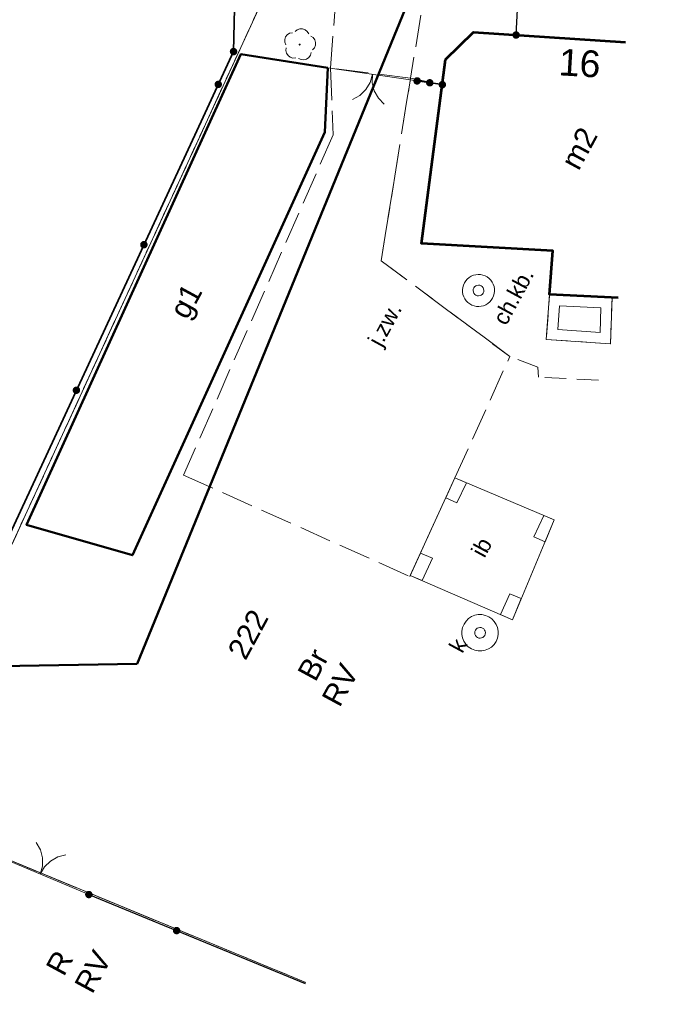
# Model space of a CAD drawing. Extents: x 5491056 to 5491224, y 5912897 to 5913097.
# Tile 11 of 15: x 5491193 to 5491223, y 5913021 to 5913067. Entities that reach past the tile are written whole.
import ezdxf
from ezdxf.enums import TextEntityAlignment as Align

# ---------------------------------------------------------------- set-up
doc = ezdxf.new("R2010")
doc.units = 0
for name, pattern in [('DGN Style 3', [2.568211, 1.834436, -0.733774]), ('PRZER1-1', [1, 0.5, -0.5]), ('PRZER2-1', [1.5, 1, -0.5]), ('PRZER3-1', [2, 1.5, -0.5])]:
    doc.linetypes.add(name, pattern=pattern)
doc.layers.get('0').update_dxf_attribs({"linetype": 'CONTINUOUS'})
for name, color, linetype, lineweight in [('GEPADR_O', 7, 'CONTINUOUS', 18), ('GESBTO', 7, 'CONTINUOUS', 18), ('GESBZO', 7, 'CONTINUOUS', 50), ('GESBZO_O', 7, 'CONTINUOUS', 50), ('GESDZI', 7, 'CONTINUOUS', 18), ('GESDZI_O', 7, 'CONTINUOUS', 18), ('GESIPP', 7, 'CONTINUOUS', 18), ('GESKKL', 82, 'CONTINUOUS', 18), ('GESKKL_O', 82, 'CONTINUOUS', 18), ('GESUZY', 96, 'CONTINUOUS', 18), ('GESUZY_O', 96, 'CONTINUOUS', 18), ('GSLKBR', 7, 'CONTINUOUS', 18), ('GSLKOG', 7, 'CONTINUOUS', 35), ('GSPRDL', 96, 'CONTINUOUS', 18), ('GSSIIN', 7, 'CONTINUOUS', 18), ('GSSIIN_O', 7, 'CONTINUOUS', 18), ('GSSKOA', 7, 'CONTINUOUS', 18), ('GSSKOA_O', 7, 'CONTINUOUS', 18), ('GSSKOD', 7, 'CONTINUOUS', 18), ('GSSKOD_O', 7, 'CONTINUOUS', 18), ('GUPIWZ', 7, 'CONTINUOUS', 18), ('GUPIWZ_O', 7, 'CONTINUOUS', 18), ('GUPWST', 5, 'CONTINUOUS', 18), ('GUSIKP', 7, 'CONTINUOUS', 18), ('Zakres opracowania', 1, 'DGN Style 3', 50)]:
    doc.layers.add(name, color=color, linetype=linetype, lineweight=lineweight)
doc.layers.get('0').off()
doc.styles.add('Arial', font='arial.ttf')

# ---------------------------------------------------------------- blocks, each defined once
blk = doc.blocks.new('D_GSPRDL1')
blk.add_hatch(color=0).paths.add_polyline_path([(0, -0.045), (0.013906, -0.042798), (0.02645, -0.036406), (0.036406, -0.02645), (0.042798, -0.013906), (0.045, 0), (0.042798, 0.013906), (0.036406, 0.02645), (0.02645, 0.036406), (0.013906, 0.042798), (0, 0.045), (-0.013906, 0.042798), (-0.02645, 0.036406), (-0.036406, 0.02645), (-0.042798, 0.013906), (-0.045, 0), (-0.042798, -0.013906), (-0.036406, -0.02645), (-0.02645, -0.036406), (-0.013906, -0.042798)])
at = {"color": 0}
for points in [[(-0.635969, -0.134326), (-0.70458, -0.024001), (-0.731429, 0.103115), (-0.713292, 0.231763), (-0.652348, 0.346501), (-0.55591, 0.433559), (-0.435555, 0.482485)], [(-0.324277, 0.563333), (-0.240553, 0.662679), (-0.127956, 0.727494), (0, 0.75), (0.127956, 0.727494), (0.240553, 0.662679), (0.324277, 0.563333)], [(0.435555, 0.482485), (0.55591, 0.433559), (0.652348, 0.346501), (0.713292, 0.231763), (0.731429, 0.103115), (0.70458, -0.024001), (0.635969, -0.134326)], [(-0.068773, -0.646351), (-0.194901, -0.677512), (-0.324092, -0.663766), (-0.440839, -0.606763), (-0.531129, -0.513345), (-0.584125, -0.394725), (-0.593465, -0.265141)], [(0.593465, -0.265141), (0.584125, -0.394725), (0.531129, -0.513345), (0.440839, -0.606763), (0.324092, -0.663766), (0.194901, -0.677512), (0.068773, -0.646351)]]:
    blk.add_lwpolyline(points, dxfattribs=at)
blk = doc.blocks.new('D_GUPWST1')
at = {"color": 0}
for points in [[(0, 0.75), (0.111782, 0.741623), (0.221066, 0.71668), (0.325413, 0.675727), (0.42249, 0.619679), (0.51013, 0.549789), (0.586374, 0.467617), (0.649519, 0.375), (0.698155, 0.274006), (0.731196, 0.166891), (0.747903, 0.056048), (0.747903, -0.056048), (0.731196, -0.166891), (0.698155, -0.274006), (0.649519, -0.375), (0.586374, -0.467617), (0.51013, -0.549789), (0.42249, -0.619679), (0.325413, -0.675727), (0.221066, -0.71668), (0.111782, -0.741623), (0, -0.75), (-0.111782, -0.741623), (-0.221066, -0.71668), (-0.325413, -0.675727), (-0.42249, -0.619679), (-0.51013, -0.549789), (-0.586374, -0.467617), (-0.649519, -0.375), (-0.698155, -0.274006), (-0.731196, -0.166891), (-0.747903, -0.056048), (-0.747903, 0.056048), (-0.731196, 0.166891), (-0.698155, 0.274006), (-0.649519, 0.375), (-0.586374, 0.467617), (-0.51013, 0.549789), (-0.42249, 0.619679), (-0.325413, 0.675727), (-0.221066, 0.71668), (-0.111782, 0.741623)], [(0, 0.25), (0.064705, 0.241481), (0.125, 0.216506), (0.176777, 0.176777), (0.216506, 0.125), (0.241481, 0.064705), (0.25, 0), (0.241481, -0.064705), (0.216506, -0.125), (0.176777, -0.176777), (0.125, -0.216506), (0.064705, -0.241481), (0, -0.25), (-0.064705, -0.241481), (-0.125, -0.216506), (-0.176777, -0.176777), (-0.216506, -0.125), (-0.241481, -0.064705), (-0.25, 0), (-0.241481, 0.064705), (-0.216506, 0.125), (-0.176777, 0.176777), (-0.125, 0.216506), (-0.064705, 0.241481)]]:
    blk.add_lwpolyline(points, close=True, dxfattribs=at)
blk = doc.blocks.new('D_GUPIWZ1_1')
at = {"color": 0}
blk.add_lwpolyline([(0, 0.25), (0.064705, 0.241481), (0.125, 0.216506), (0.176777, 0.176777), (0.216506, 0.125), (0.241481, 0.064705), (0.25, 0), (0.241481, -0.064705), (0.216506, -0.125), (0.176777, -0.176777), (0.125, -0.216506), (0.064705, -0.241481), (0, -0.25), (-0.064705, -0.241481), (-0.125, -0.216506), (-0.176777, -0.176777), (-0.216506, -0.125), (-0.241481, -0.064705), (-0.25, 0), (-0.241481, 0.064705), (-0.216506, 0.125), (-0.176777, 0.176777), (-0.125, 0.216506), (-0.064705, 0.241481)], close=True, dxfattribs=at)
blk = doc.blocks.new('D_KOLO')
blk.add_hatch(color=0).paths.add_polyline_path([(-0.175, 0), (-0.169037, -0.045293), (-0.151554, -0.0875), (-0.123744, -0.123744), (-0.0875, -0.151554), (-0.045293, -0.169037), (0, -0.175), (0.045293, -0.169037), (0.0875, -0.151554), (0.123744, -0.123744), (0.151554, -0.0875), (0.169037, -0.045293), (0.175, 0), (0.169037, 0.045293), (0.151554, 0.0875), (0.123744, 0.123744), (0.0875, 0.151554), (0.045293, 0.169037), (0, 0.175), (-0.045293, 0.169037), (-0.0875, 0.151554), (-0.123744, 0.123744), (-0.151554, 0.0875), (-0.169037, 0.045293)])
blk = doc.blocks.new('D_GSLKOG1')
blk.add_hatch(color=0).paths.add_polyline_path([(-0.175, 0), (-0.169037, -0.045293), (-0.151554, -0.0875), (-0.123744, -0.123744), (-0.0875, -0.151554), (-0.045293, -0.169037), (0, -0.175), (0.045293, -0.169037), (0.0875, -0.151554), (0.123744, -0.123744), (0.151554, -0.0875), (0.169037, -0.045293), (0.175, 0), (0.169037, 0.045293), (0.151554, 0.0875), (0.123744, 0.123744), (0.0875, 0.151554), (0.045293, 0.169037), (0, 0.175), (-0.045293, 0.169037), (-0.0875, 0.151554), (-0.123744, 0.123744), (-0.151554, 0.0875), (-0.169037, 0.045293)])
blk = doc.blocks.new('D_GSLKBR1')
at = {"color": 0}
for points in [[(1.299038, 0.75), (1.06066, 0.43934), (0.75, 0.200962), (0.388229, 0.051111), (0, 0)], [(0, 0), (0.388229, -0.051111), (0.75, -0.200962), (1.06066, -0.43934), (1.299038, -0.75)]]:
    blk.add_lwpolyline(points, dxfattribs=at)

msp = doc.modelspace()

# ---------------------------------------------------------------- linework, layer by layer
at = {"layer": 'GESBTO', "color": 252, "linetype": 'Continuous', "lineweight": 18, "true_color": 0x939598, "elevation": 10.18}
for points in [[(5491217.47104, 5913053.94497), (5491220.39515, 5913053.80933), (5491220.31386, 5913051.64295), (5491217.31814, 5913051.84553)], [(5491217.93434, 5913053.42294), (5491219.87692, 5913053.33283), (5491219.83353, 5913052.17657), (5491217.85332, 5913052.31048)]]:
    msp.add_lwpolyline(points, close=True, dxfattribs=at)
at = {"layer": 'GESBZO', "color": 252, "linetype": 'Continuous', "lineweight": 53, "true_color": 0x939598, "elevation": 10.18, "flags": 128}
msp.add_lwpolyline([(5491220.67793, 5913053.79831), (5491217.47104, 5913053.94497), (5491217.62006, 5913055.988), (5491211.48033, 5913056.3309), (5491212.61254, 5913064.94265), (5491213.9167, 5913066.2148), (5491221.02535, 5913065.74197)], dxfattribs=at)
at = {"layer": 'GESBZO', "color": 252, "linetype": 'Continuous', "lineweight": 50, "true_color": 0x939598, "elevation": 10.18}
msp.add_lwpolyline([(5491207.10029, 5913064.55329), (5491206.95998, 5913061.54654), (5491197.96995, 5913041.75911), (5491193.02791, 5913043.17641), (5491203.04523, 5913065.19383)], close=True, dxfattribs=at)
at = {"layer": 'GESDZI', "color": 251, "linetype": 'Continuous', "lineweight": 13, "true_color": 0x636466, "elevation": 10.22, "flags": 128}
for points in [[(5491223.46618, 5913072.13911), (5491206.44555, 5913072.84862), (5491205.52135, 5913070.89264), (5491192.32073, 5913042.22895), (5491186.57921, 5913029.83736), (5491206.07595, 5913021.78)], [(5491206.07595, 5913021.78), (5491186.57921, 5913029.83736), (5491192.32073, 5913042.22895), (5491179.52844, 5913042.11311), (5491170.92907, 5913022.80376)]]:
    msp.add_lwpolyline(points, dxfattribs=at)
at = {"layer": 'GESDZI', "color": 251, "linetype": 'Continuous', "lineweight": 18, "true_color": 0x636466, "elevation": 10.22}
msp.add_lwpolyline([(5491202.49702, 5913071.04248), (5491174.41455, 5913072.3929), (5491173.7742, 5913042.11662), (5491179.52844, 5913042.11311), (5491192.32073, 5913042.22895), (5491205.52135, 5913070.89264)], close=True, dxfattribs=at)
at = {"layer": 'GESIPP', "color": 252, "linetype": 'Continuous', "lineweight": 18, "true_color": 0x939598, "elevation": 10.18}
for points in [[(5491213.04448, 5913045.3714), (5491213.58566, 5913045.14282), (5491213.14398, 5913044.20767), (5491212.61976, 5913044.44135)], [(5491217.69478, 5913043.4072), (5491217.26484, 5913042.3831), (5491216.74419, 5913042.62224), (5491217.20998, 5913043.61197)], [(5491210.9627, 5913040.81275), (5491211.44185, 5913041.86199), (5491212.0001, 5913041.62297), (5491211.51049, 5913040.57489)], [(5491215.73551, 5913038.74029), (5491216.15293, 5913039.73458), (5491215.62314, 5913039.95481), (5491215.18492, 5913038.97936)]]:
    msp.add_lwpolyline(points, close=True, dxfattribs=at)
at = {"layer": 'GESKKL', "color": 252, "linetype": 'PRZER3-1', "lineweight": 13, "true_color": 0x939598, "elevation": 10.06}
for points in [[(5491223.46618, 5913072.13911), (5491206.44555, 5913072.84862), (5491205.52135, 5913070.89264), (5491192.32073, 5913042.22895), (5491186.57921, 5913029.83736), (5491206.07595, 5913021.78)], [(5491206.07595, 5913021.78), (5491186.57921, 5913029.83736), (5491182.66523, 5913020.76021)]]:
    msp.add_lwpolyline(points, dxfattribs=at)
at = {"layer": 'GESUZY', "color": 252, "linetype": 'PRZER1-1', "lineweight": 13, "true_color": 0x939598, "elevation": 10.08}
for points in [[(5491223.46618, 5913072.13911), (5491206.44555, 5913072.84862), (5491205.52135, 5913070.89264), (5491192.32073, 5913042.22895), (5491186.57921, 5913029.83736), (5491206.07595, 5913021.78)], [(5491206.07595, 5913021.78), (5491186.57921, 5913029.83736), (5491182.66523, 5913020.76021)]]:
    msp.add_lwpolyline(points, dxfattribs=at)
at = {"layer": 'GESUZY', "color": 252, "linetype": 'PRZER1-1', "lineweight": 18, "true_color": 0x939598, "elevation": 10.08}
msp.add_lwpolyline([(5491202.49702, 5913071.04248), (5491174.41455, 5913072.3929), (5491173.7742, 5913042.11662), (5491179.52844, 5913042.11311), (5491192.32073, 5913042.22895), (5491205.52135, 5913070.89264)], close=True, dxfattribs=at)
at = {"layer": 'GSLKBR', "color": 252, "linetype": 'Continuous', "lineweight": 18, "true_color": 0x939598, "elevation": 10.18}
for points in [[(5491207.10029, 5913064.55329), (5491211.28139, 5913063.9354)], [(5491195.93543, 5913025.89225), (5491191.39609, 5913027.79224)]]:
    msp.add_lwpolyline(points, dxfattribs=at)
at = {"layer": 'GSLKOG', "color": 251, "linetype": 'Continuous', "lineweight": 30, "true_color": 0x636466, "elevation": 10.18, "flags": 128}
for points in [[(5491215.90827, 5913066.08233), (5491216.25026, 5913072.74598), (5491223.49109, 5913072.51779)], [(5491195.93543, 5913025.89225), (5491206.04578, 5913021.73869)]]:
    msp.add_lwpolyline(points, dxfattribs=at)
at = {"layer": 'GSLKOG', "color": 251, "linetype": 'Continuous', "lineweight": 35, "true_color": 0x636466, "elevation": 10.18}
for points in [[(5491202.69954, 5913065.30792), (5491202.82914, 5913070.66899)], [(5491191.39609, 5913027.79224), (5491186.2794, 5913029.9061), (5491201.27213, 5913062.2359), (5491202.69954, 5913065.30792)], [(5491211.28139, 5913063.9354), (5491212.46139, 5913063.76191)]]:
    msp.add_lwpolyline(points, dxfattribs=at)
at = {"layer": 'GSSIIN', "color": 252, "linetype": 'Continuous', "lineweight": 18, "true_color": 0x939598, "elevation": 10.18}
msp.add_lwpolyline([(5491210.9627, 5913040.81275), (5491213.04448, 5913045.3714), (5491217.69478, 5913043.4072), (5491215.73551, 5913038.74029)], close=True, dxfattribs=at)
at = {"layer": 'GSSKOA', "color": 252, "linetype": 'PRZER3-1', "lineweight": 18, "true_color": 0x939598, "elevation": 10.18}
for points in [[(5491205.07491, 5913074.28583), (5491213.34138, 5913074.34193), (5491212.11021, 5913070.95981), (5491210.97223, 5913064.05755), (5491207.22961, 5913064.54004), (5491207.67531, 5913070.27061), (5491207.04952, 5913070.96262)], [(5491207.22961, 5913064.54004), (5491207.35854, 5913061.42142), (5491200.36306, 5913045.50081), (5491210.94453, 5913040.76365), (5491213.04422, 5913045.36977), (5491215.61376, 5913051.05205), (5491209.60119, 5913055.52981), (5491210.97223, 5913064.05755)]]:
    msp.add_lwpolyline(points, close=True, dxfattribs=at)
at = {"layer": 'GSSKOD', "color": 252, "linetype": 'PRZER2-1', "lineweight": 13, "true_color": 0x939598, "elevation": 10.18}
msp.add_lwpolyline([(5491219.75261, 5913049.95075), (5491216.95055, 5913050.07686), (5491216.92623, 5913050.55645), (5491215.61376, 5913051.05205), (5491209.60119, 5913055.52981), (5491210.97223, 5913064.05755), (5491212.46139, 5913063.76191), (5491211.48033, 5913056.3309), (5491217.61945, 5913055.97966), (5491217.31814, 5913051.84553), (5491220.31386, 5913051.64295), (5491220.39515, 5913053.80933), (5491220.67788, 5913053.79676)], dxfattribs=at)
at = {"layer": 'GUSIKP', "color": 252, "linetype": 'Continuous', "lineweight": 18, "true_color": 0x939598, "elevation": 10.14}
msp.add_lwpolyline([(5491214.97245, 5913037.72404, -1), (5491213.47332, 5913038.537, -1)], format="xyb", close=True, dxfattribs=at)
at = {"layer": 'Zakres opracowania', "color": 252, "linetype": 'Continuous', "ltscale": 0.5, "true_color": 0x939598, "flags": 128}
msp.add_lwpolyline([(5491198.2011, 5913036.68182), (5491219.05889, 5913087.67773), (5491167.67323, 5913089.54156), (5491165.22948, 5913036.12117)], close=True, dxfattribs=at)

# ---------------------------------------------------------------- block references
at = {"layer": 'GSLKBR', "color": 252, "linetype": 'Continuous', "lineweight": 18, "true_color": 0x939598}
for p, rotation in [((5491209.19084, 5913064.24434, 10.18), 261.5936551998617), ((5491193.66576, 5913026.84225, 10.18), 67.28773551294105)]:
    msp.add_blockref('D_GSLKBR1', p, dxfattribs=dict(at, rotation=rotation))
at = {"layer": 'GSLKOG', "color": 252, "linetype": 'Continuous', "lineweight": 35, "true_color": 0x939598}
for p, rotation in [((5491215.90827, 5913066.08233, 10.18), 87.06204142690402), ((5491202.69954, 5913065.30792, 10.18), 65.07815716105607), ((5491202.69954, 5913065.30792, 10.18), 88.61514612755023), ((5491211.28139, 5913063.9354, 10.18), 351.6357100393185), ((5491212.46139, 5913063.76191, 10.18), 351.6357100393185), ((5491195.93543, 5913025.89225, 10.18), 337.6660148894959)]:
    msp.add_blockref('D_GSLKOG1', p, dxfattribs=dict(at, rotation=rotation))
at = {"layer": 'GSLKOG', "color": 251, "linetype": 'Continuous', "lineweight": 35, "true_color": 0x636466}
for p, rotation in [((5491201.98583, 5913063.77191, 10.18), 65.07815716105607), ((5491201.98583, 5913063.77191, 10.18), 65.07815716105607), ((5491211.87139, 5913063.84865, 10.18), 351.6357100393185), ((5491211.87139, 5913063.84865, 10.18), 351.6357100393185), ((5491198.50871, 5913056.27696, 10.18), 65.12080436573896), ((5491198.50871, 5913056.27696, 10.18), 65.12080436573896), ((5491195.35341, 5913049.47298, 10.18), 65.12080436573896), ((5491195.35341, 5913049.47298, 10.18), 65.12080436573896), ((5491200.03806, 5913024.2068, 10.18), 337.6660148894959), ((5491200.03806, 5913024.2068, 10.18), 337.6660148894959)]:
    msp.add_blockref('D_KOLO', p, dxfattribs=dict(at, rotation=rotation))
at = {"layer": 'GSPRDL', "color": 252, "linetype": 'Continuous', "lineweight": 18, "true_color": 0x939598, "rotation": 61.5294752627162}
msp.add_blockref('D_GSPRDL1', (5491205.78996, 5913065.63545, 10.12), dxfattribs=at)
at = {"layer": 'GUPIWZ', "color": 252, "linetype": 'Continuous', "lineweight": 18, "true_color": 0x939598, "rotation": 61.5294752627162}
msp.add_blockref('D_GUPIWZ1_1', (5491214.22289, 5913038.13052, 10.18), dxfattribs=at)
at = {"layer": 'GUPWST', "color": 252, "linetype": 'Continuous', "lineweight": 18, "true_color": 0x939598, "rotation": 61.5294752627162}
msp.add_blockref('D_GUPWST1', (5491214.15032, 5913054.13661, 10.16), dxfattribs=at)

# ---------------------------------------------------------------- texts
at = {"layer": 'GEPADR_O', "color": 252, "linetype": 'Continuous', "lineweight": 0, "true_color": 0x939598, "style": 'Arial'}
msp.add_text('16', height=1.25, rotation=356.619476, dxfattribs=at).set_placement((5491217.87618, 5913064.20162))
at = {"layer": 'GESBZO_O', "color": 252, "linetype": 'Continuous', "lineweight": 0, "true_color": 0x939598, "style": 'Arial'}
for s, p in [('m2', (5491219.29386, 5913060.54589)), ('g1', (5491200.90468, 5913053.40901))]:
    msp.add_text(s, height=1, rotation=61.529475, dxfattribs=at).set_placement(p, align=Align.CENTER)
at = {"layer": 'GESDZI_O', "color": 252, "linetype": 'Continuous', "lineweight": 0, "true_color": 0x939598, "style": 'Arial'}
msp.add_text('222', height=1, rotation=61.529475, dxfattribs=at).set_placement((5491203.25824, 5913036.79958))
at = {"layer": 'GESKKL_O', "color": 252, "linetype": 'Continuous', "lineweight": 0, "true_color": 0x939598, "style": 'Arial'}
for p in [(5491208.11936, 5913035.45209), (5491196.55757, 5913022.04901)]:
    msp.add_text('RV', height=1, rotation=61.529475, dxfattribs=at).set_placement(p, align=Align.CENTER)
at = {"layer": 'GESUZY_O', "color": 252, "linetype": 'Continuous', "lineweight": 0, "true_color": 0x939598, "style": 'Arial'}
for s, p in [('Br', (5491206.85825, 5913036.4053)), ('R', (5491195.00359, 5913022.46214))]:
    msp.add_text(s, height=1, rotation=61.529475, dxfattribs=at).set_placement(p, align=Align.CENTER)
at = {"layer": 'GSSIIN_O', "color": 252, "linetype": 'Continuous', "lineweight": 0, "true_color": 0x939598, "style": 'Arial'}
msp.add_text('ib', height=0.75, rotation=61.529475, dxfattribs=at).set_placement((5491214.62428, 5913041.9497), align=Align.CENTER)
at = {"layer": 'GSSKOA_O', "color": 252, "linetype": 'Continuous', "lineweight": 0, "true_color": 0x939598, "style": 'Arial'}
msp.add_text('j.zw.', height=0.75, rotation=61.529475, dxfattribs=at).set_placement((5491210.10036, 5913052.37536), align=Align.CENTER)
at = {"layer": 'GSSKOD_O', "color": 252, "linetype": 'Continuous', "lineweight": 0, "true_color": 0x939598, "style": 'Arial'}
msp.add_text('ch.kb.', height=0.75, rotation=61.529475, dxfattribs=at).set_placement((5491216.1073, 5913053.68056), align=Align.CENTER)
at = {"layer": 'GUPIWZ_O', "color": 252, "linetype": 'Continuous', "lineweight": 0, "true_color": 0x939598, "style": 'Arial'}
msp.add_text('k', height=0.75, rotation=61.529475, dxfattribs=at).set_placement((5491213.64559, 5913037.5904), align=Align.RIGHT)

doc.saveas('drawing.dxf')
